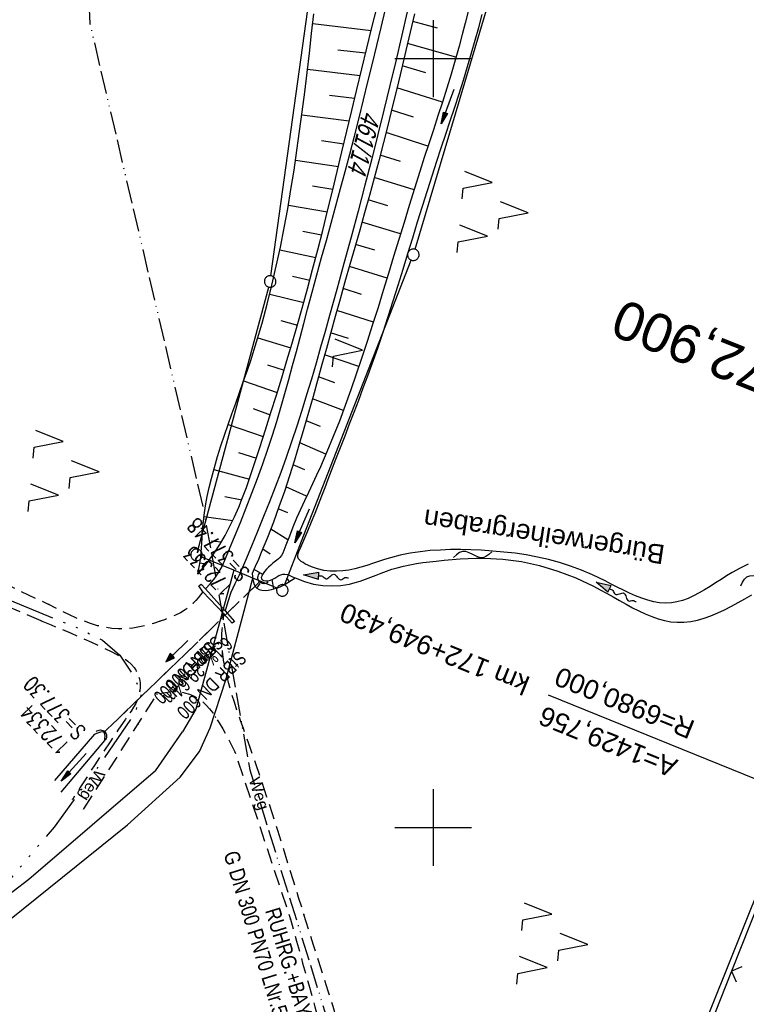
# Model space of a CAD drawing. Extents: x 508935 to 509681, y 453001 to 454023.
# Tile 4 of 36: x 509146 to 509241, y 453277 to 453405. Entities that reach past the tile are written whole.
import ezdxf
from ezdxf.enums import TextEntityAlignment as Align

# ---------------------------------------------------------------- set-up
doc = ezdxf.new("R2010")
doc.units = 0
doc.header["$LTSCALE"] = 10
doc.header["$MEASUREMENT"] = 0
for name, pattern in [('ACAD_ISO13W100', [36, 12, -3, 12, -3, 0, -3, 0, -3]), ('ACAD_ISO14W100', [25.5, 12, -3, 0.5, -3, 0.5, -3, 0.5, -3]), ('AUSGEZOGEN', [0]), ('LT00', [0]), ('LT11', [0.3, 0.2, -0.1]), ('LT12', [0.4, 0.3, -0.1]), ('LT17', [0.15, 0.1, -0.05]), ('STRICHLINIE2', [0.375, 0.25, -0.125])]:
    doc.linetypes.add(name, pattern=pattern)
doc.layers.get('0').update_dxf_attribs({"linetype": 'LT00'})
for name, color, linetype in [('--EK_FBR', 1, 'LT00'), ('--EK_Halt-Pfeil', 4, 'LT00'), ('--EK_Haltung', 7, 'STRICHLINIE2'), ('--EK_Haltung-Text', 140, 'LT00'), ('--EK_Schacht-Text', 5, 'LT00'), ('--EK_ST-93-1', 30, 'LT17'), ('--EL_DFK_AB_L', 21, 'LT00'), ('--EL_Halt-Pfeil', 4, 'LT00'), ('--EL_Haltung', 182, 'STRICHLINIE2'), ('--EL_Haltung-Text', 182, 'LT00'), ('--FLIEßRICHTPFEIL', 180, 'Continuous'), ('--WASSER_NUTZUNG', 180, 'Continuous'), ('-EL-93-1', 250, 'LT00'), ('DFK_AB_L', 21, 'LT00'), ('DFK_FLUR_NR', 250, 'LT00'), ('DFK_GZPKT', 250, 'LT00'), ('DFK_KATASTER', 250, 'LT00'), ('DFK_NUTZUNG', 250, 'LT00'), ('DL', 182, 'LT12'), ('DL_PFEIL', 201, 'LT00'), ('DL_TEXT', 182, 'LT00'), ('FELDWEG_TEXT', 250, 'Continuous'), ('GASLTG', 250, 'ACAD_ISO13W100'), ('GASLTG_TEXT', 250, 'Continuous'), ('GEWÄSSERNAME', 255, 'Continuous'), ('PFEIL', 140, 'AUSGEZOGEN'), ('TELEKOM', 210, 'ACAD_ISO14W100'), ('V118_AFBR_BAB', 250, 'LT00'), ('V118_BOESCH', 250, 'LT00'), ('V118_BOSCHUNG', 250, 'LT00'), ('V118_FELDWEG', 250, 'LT11'), ('V118_GRABEN', 250, 'LT00'), ('V118_RASTER', 250, 'LT00'), ('V118_RINNE', 182, 'LT00'), ('V118_UK_DURCH', 182, 'LT00'), ('V118_ZAUN', 40, 'LT00')]:
    doc.layers.add(name, color=color, linetype=linetype)
doc.styles.add('Arial', font='ARIAL.TTF')
doc.styles.add('Beschrift', font='ARIAL.TTF')
doc.styles.add('Haltungsbeschriftung', font='ARIAL.TTF', dxfattribs={"width": 0.75})
doc.styles.add('schachtbeschriftung', font='romans.shx', dxfattribs={"width": 0.75, "height": 2})
doc.styles.get("Standard").update_dxf_attribs({"font": 'ARIAL.TTF'})
doc.styles.add('Versorgungsltg', font='ARIAL.TTF', dxfattribs={"width": 0.8, "height": 2})

# ---------------------------------------------------------------- blocks, each defined once
blk = doc.blocks.new('SYMB7010')
at = {"color": 0, "linetype": 'ByBlock'}
for points in [[(-0.031408, 0.499213), (-0.093728, 0.49134), (-0.15457, 0.475719), (-0.212975, 0.452595), (-0.268021, 0.422333), (-0.31884, 0.385411), (-0.36463, 0.342411), (-0.40467, 0.29401), (-0.438329, 0.240973), (-0.465074, 0.184136), (-0.484486, 0.124395), (-0.496256, 0.062692), (-0.5002, 0)], [(-0.5002, 0), (-0.496256, -0.062692), (-0.484486, -0.124395), (-0.465075, -0.184136), (-0.438329, -0.240973), (-0.404671, -0.29401), (-0.36463, -0.342411), (-0.31884, -0.385411), (-0.268021, -0.422333), (-0.212975, -0.452595), (-0.154571, -0.475719), (-0.093728, -0.49134), (-0.031408, -0.499213), (0.031408, -0.499213)], [(0.5002, 0), (0.496256, 0.062692), (0.484485, 0.124395), (0.465074, 0.184136), (0.438329, 0.240973), (0.40467, 0.29401), (0.36463, 0.342411), (0.31884, 0.385411), (0.268021, 0.422333), (0.212975, 0.452595), (0.15457, 0.475719), (0.093728, 0.49134), (0.031408, 0.499213), (-0.031408, 0.499213)], [(0.031408, -0.499213), (0.093728, -0.491341), (0.15457, -0.475719), (0.212975, -0.452595), (0.268021, -0.422333), (0.31884, -0.385411), (0.36463, -0.342411), (0.404671, -0.294011), (0.438329, -0.240974), (0.465075, -0.184136), (0.484486, -0.124395), (0.496256, -0.062692), (0.500201, 0)]]:
    blk.add_lwpolyline(points, dxfattribs=at)
blk = doc.blocks.new('FLIEßRICHTPFEIL')
at = {"layer": '--FLIEßRICHTPFEIL'}
blk.add_hatch(color=256, dxfattribs=at).paths.add_polyline_path([(-1.95, 0.4875), (-1.95, -0.4875), (0, 0)])
for p, q in [((-1.95, 0.4875), (-1.95, -0.4875)), ((-1.95, 0.4875), (0, 0)), ((0, 0), (-1.95, -0.4875))]:
    blk.add_line(p, q, dxfattribs=at)
at = {"layer": '--FLIEßRICHTPFEIL', "start_tangent": (-1, 0), "end_tangent": (-1, 0)}
blk.add_spline([(-1.95, 0), (-2.4375, 0), (-2.925, 0.325), (-3.4125, 0), (-3.9, -0.325), (-4.3875, 0), (-4.875, 0.325), (-5.3625, 0), (-5.85, 0)], degree=3, dxfattribs=at)
blk = doc.blocks.new('SYMB7222')
at = {"color": 0, "linetype": 'ByBlock'}
blk.add_line((0, 0.185), (-0.11, -0.185), dxfattribs=at)
blk.add_lwpolyline([(0.25, -0.185), (0.11, -0.185), (0, 0.185)], dxfattribs=at)
blk = doc.blocks.new('SYMB7251')
at = {"color": 0, "linetype": 'ByBlock'}
for points in [[(-0.25, 0), (-0.208333, 0.028889), (-0.166667, 0.051111), (-0.125, 0.06), (-0.083333, 0.051111), (-0.041667, 0.028889), (0, 0)], [(0, 0), (0.041667, -0.028889), (0.083333, -0.051111), (0.125, -0.06), (0.166667, -0.051111), (0.208333, -0.028889), (0.25, 0)]]:
    blk.add_lwpolyline(points, dxfattribs=at)
blk = doc.blocks.new('SYMB7221')
at = {"color": 0, "linetype": 'ByBlock'}
for p, q in [((0, 0.435), (-0.11, 0.065)), ((0.11, 0.065), (0, 0.435)), ((0.25, 0.065), (0.11, 0.065)), ((-0.35, -0.065), (-0.46, -0.435)), ((0.35, -0.065), (0.24, -0.435))]:
    blk.add_line(p, q, dxfattribs=at)
for points in [[(-0.1, -0.435), (-0.24, -0.435), (-0.35, -0.065)], [(0.6, -0.435), (0.46, -0.435), (0.35, -0.065)]]:
    blk.add_lwpolyline(points, dxfattribs=at)
blk = doc.blocks.new('Pfreil3')
at = {"layer": 'PFEIL'}
blk.add_hatch(color=256, dxfattribs=at).paths.add_polyline_path([(-1.55, 0.27), (-1.55, -0.27), (0, 0)])
for p, q in [((-1.55, 0), (-4.83, 0)), ((-1.55, -0.27), (-1.55, 0.27)), ((-1.55, 0.27), (0, 0)), ((0, 0), (-1.55, -0.27))]:
    blk.add_line(p, q, dxfattribs=at)
blk = doc.blocks.new('SYMB1107')
at = {"color": 0, "linetype": 'ByBlock'}
for points in [[(-0.2, 0), (-0.196157, 0.039018), (-0.184776, 0.076537), (-0.166294, 0.111114), (-0.141421, 0.141421), (-0.111114, 0.166294), (-0.076537, 0.184776), (-0.039018, 0.196157), (0, 0.2)], [(0, 0.2), (0.039018, 0.196157), (0.076537, 0.184776), (0.111114, 0.166294), (0.141421, 0.141421), (0.166294, 0.111114), (0.184776, 0.076537), (0.196157, 0.039018), (0.2, 0)]]:
    blk.add_lwpolyline(points, dxfattribs=at)
blk = doc.blocks.new('SYMB0011')
at = {"color": 0, "linetype": 'ByBlock'}
for p, q in [((0.5, 0), (-0.5, 0)), ((0, 0.5), (0, -0.5))]:
    blk.add_line(p, q, dxfattribs=at)
blk = doc.blocks.new('SYMB0024')
at = {"color": 0, "linetype": 'ByBlock'}
for p, q in [((-0.5, 0.5), (0, 0)), ((0, 0), (0.5, 0.5))]:
    blk.add_line(p, q, dxfattribs=at)
blk = doc.blocks.new('SYMB0070')
at = {"color": 0, "linetype": 'ByBlock'}
for p, q in [((-0.5, 0), (0.2, 0)), ((0.5, 0), (0.2, 0.1)), ((0.2, 0.1), (0.2, 0)), ((0.468, 0), (0.21, 0.086)), ((0.21, 0.086), (0.21, -0.086)), ((0.21, -0.086), (0.468, 0)), ((0.22, -0.072), (0.437, 0)), ((0.23, -0.058), (0.405, 0)), ((0.24, -0.045), (0.374, 0)), ((0.342, 0), (0.25, 0.031)), ((0.25, 0.031), (0.25, -0.031)), ((0.25, -0.031), (0.342, 0)), ((0.26, -0.017), (0.31, 0)), ((0.27, -0.003), (0.279, 0))]:
    blk.add_line(p, q, dxfattribs=at)
for points in [[(0.2, 0), (0.2, -0.1), (0.5, 0)], [(0.437, 0), (0.22, 0.072), (0.22, -0.072)], [(0.405, 0), (0.23, 0.058), (0.23, -0.058)], [(0.374, 0), (0.24, 0.045), (0.24, -0.045)], [(0.31, 0), (0.26, 0.017), (0.26, -0.017)], [(0.279, 0), (0.27, 0.003), (0.27, -0.003)]]:
    blk.add_lwpolyline(points, dxfattribs=at)

msp = doc.modelspace()

# ---------------------------------------------------------------- linework, layer by layer
at = {"layer": '--EK_FBR', "linetype": 'LT11', "flags": 128}
for points in [[(509149.04, 453326.88), (509134.6, 453332.95), (509129.7, 453335.21), (509124.12, 453338.01), (509120.1, 453340.98), (509116.97, 453344.24), (509114.01, 453348.97), (509112.21, 453354.26), (509111.15, 453358.33), (509111.04, 453362.97), (509112.51, 453370.8), (509113.97, 453376.73), (509116.98, 453386.1), (509121.83, 453401.4), (509127.13, 453417.99), (509129.63, 453426.78), (509132.99, 453438.56), (509135.23, 453446.65), (509137.35, 453454.34), (509138.67, 453458.94), (509138.92, 453459.79)], [(509141.77, 453459.69), (509141.3, 453458.06), (509137.73, 453445.7), (509134.27, 453432.6), (509130.4, 453418.54), (509123.72, 453397.02), (509119.79, 453384.93), (509116.86, 453375.92), (509115.44, 453370.16), (509114.05, 453362.73), (509114.14, 453358.75), (509115.08, 453355.16), (509116.79, 453350.51), (509118.6, 453347.48), (509121.17, 453344.35), (509125.77, 453340.53), (509131, 453337.92), (509135.83, 453335.69), (509150.02, 453329.01)], [(509170.04, 453330.67), (509169.75, 453330.28), (509169.45, 453329.89), (509169.13, 453329.52), (509168.8, 453329.17), (509168.29, 453328.71), (509167.73, 453328.3), (509167.14, 453327.94), (509166.51, 453327.62), (509165.86, 453327.33), (509165.19, 453327.07), (509164.52, 453326.83), (509163.63, 453326.55), (509162.73, 453326.3), (509161.83, 453326.09), (509160.94, 453325.94), (509160.04, 453325.85), (509159.16, 453325.83), (509158.22, 453325.89), (509157.29, 453326.03), (509156.36, 453326.25), (509155.45, 453326.52), (509154.53, 453326.86), (509153.63, 453327.23), (509152.72, 453327.64), (509151.82, 453328.08), (509150.92, 453328.54), (509150.02, 453329.01)], [(509194.54, 453185.93), (509194.35, 453187.62), (509194.17, 453189.31), (509194, 453190.99), (509193.83, 453192.68), (509193.68, 453194.37), (509193.55, 453196.06), (509193.43, 453197.76), (509193.33, 453199.67), (509193.25, 453201.59), (509193.19, 453203.51), (509193.15, 453205.43), (509193.12, 453207.36), (509193.1, 453209.28), (509193.09, 453211.2), (509193.07, 453213.12), (509193.04, 453215.05), (509193.01, 453216.97), (509192.96, 453218.89), (509192.89, 453220.74), (509192.81, 453222.59), (509192.73, 453224.44), (509192.64, 453226.29), (509192.55, 453228.14), (509192.46, 453229.99), (509192.39, 453231.84), (509192.34, 453233.69), (509192.3, 453235.54), (509192.29, 453236.95), (509192.29, 453238.37), (509192.3, 453239.78), (509192.32, 453241.2), (509192.33, 453242.61), (509192.34, 453244.03), (509192.34, 453245.45), (509192.32, 453247.04), (509192.29, 453248.62), (509192.24, 453250.21), (509192.17, 453251.8), (509192.06, 453253.38), (509191.92, 453254.96), (509191.75, 453256.54), (509191.51, 453258.28), (509191.22, 453260.02), (509190.9, 453261.75), (509190.54, 453263.47), (509190.15, 453265.19), (509189.73, 453266.9), (509189.3, 453268.61), (509188.75, 453270.64), (509188.18, 453272.66), (509187.59, 453274.68), (509186.98, 453276.69), (509186.36, 453278.69), (509185.74, 453280.69), (509185.1, 453282.7), (509184.46, 453284.7), (509183.83, 453286.7), (509183.19, 453288.7), (509182.51, 453290.88), (509181.83, 453293.06), (509181.15, 453295.24), (509180.47, 453297.42), (509179.78, 453299.59), (509179.09, 453301.77), (509178.39, 453303.94), (509177.67, 453306.11), (509176.94, 453308.27), (509176.19, 453310.42), (509175.77, 453311.59), (509175.36, 453312.75), (509174.94, 453313.93), (509174.54, 453315.1), (509174.15, 453316.28), (509173.78, 453317.47), (509173.44, 453318.67), (509173.2, 453319.62), (509172.98, 453320.57), (509172.8, 453321.52), (509172.65, 453322.48), (509172.56, 453323.45), (509172.53, 453324.41), (509172.54, 453325.09), (509172.58, 453325.77), (509172.64, 453326.45), (509172.72, 453327.13), (509172.79, 453327.81)], [(509149.04, 453326.88), (509150.33, 453326.35), (509151.63, 453325.81), (509152.92, 453325.26), (509154.23, 453324.7), (509155.55, 453324.11), (509156.87, 453323.49), (509158.21, 453322.84), (509158.76, 453322.56), (509159.29, 453322.27), (509159.81, 453321.96), (509160.29, 453321.62), (509160.73, 453321.24), (509161.11, 453320.82), (509161.43, 453320.34), (509161.65, 453319.86), (509161.8, 453319.35), (509161.89, 453318.82), (509161.91, 453318.28), (509161.86, 453317.75), (509161.75, 453317.19), (509161.56, 453316.65), (509161.32, 453316.13), (509161.04, 453315.63), (509160.73, 453315.14), (509160.4, 453314.65), (509160.06, 453314.17), (509159, 453312.66), (509157.98, 453311.16), (509156.98, 453309.66), (509156, 453308.16), (509155.03, 453306.66), (509154.07, 453305.16), (509153.12, 453303.67)], [(509154.56, 453302.43), (509161.65, 453313.46), (509164.09, 453317.34), (509164.64, 453317.46), (509165.19, 453317.57), (509165.75, 453317.65), (509166.3, 453317.68), (509166.98, 453317.65), (509167.65, 453317.53), (509168.3, 453317.34), (509168.93, 453317.07), (509169.51, 453316.73), (509170.03, 453316.34), (509170.5, 453315.9), (509170.93, 453315.41), (509171.33, 453314.89), (509171.71, 453314.35), (509172.19, 453313.61), (509172.64, 453312.85), (509173.06, 453312.08), (509173.47, 453311.3), (509173.87, 453310.52), (509174.26, 453309.74), (509181.45, 453288.08), (509182.24, 453285.22), (509183.03, 453282.36), (509183.83, 453279.51), (509184.63, 453276.65), (509185.44, 453273.78), (509186.27, 453270.91), (509187.1, 453268.04), (509187.44, 453266.9), (509187.77, 453265.76), (509188.1, 453264.61), (509188.41, 453263.46), (509188.7, 453262.31), (509188.97, 453261.16), (509189.21, 453260), (509189.41, 453258.85), (509189.57, 453257.68), (509189.69, 453256.52), (509189.75, 453255.38), (509189.78, 453254.23), (509189.77, 453253.09), (509189.73, 453251.94), (509189.68, 453250.79), (509189.61, 453249.64), (509189.55, 453248.48), (509189.48, 453247.33), (509189.44, 453246.18), (509189.41, 453245.02), (509189.41, 453243.68), (509189.44, 453242.35), (509189.5, 453241.01), (509189.57, 453239.67), (509189.67, 453238.34), (509189.76, 453237), (509189.86, 453235.66), (509190.09, 453232.3), (509190.28, 453228.93), (509190.43, 453225.56), (509190.56, 453222.19), (509190.66, 453218.82), (509190.71, 453216.14), (509190.76, 453213.46), (509190.79, 453210.78), (509190.81, 453208.1), (509190.82, 453205.42), (509190.83, 453202.74), (509190.84, 453200.06), (509190.85, 453197.38), (509190.86, 453194.2), (509190.88, 453191.02), (509190.91, 453187.84), (509190.93, 453184.66)]]:
    msp.add_lwpolyline(points, dxfattribs=at)
at = {"layer": '--EK_FBR'}
for points in [[(509170.38, 453331.02), (509171.02, 453331.71), (509171.61, 453332.44), (509172.14, 453333.22), (509172.62, 453334.03), (509173.4, 453335.92), (509174.18, 453337.8), (509174.94, 453339.69), (509175.7, 453341.58), (509176.44, 453343.48), (509177.16, 453345.39), (509177.85, 453347.3), (509178.51, 453349.23), (509179.1, 453351.02), (509179.66, 453352.82), (509180.2, 453354.63), (509180.72, 453356.45), (509181.23, 453358.27), (509181.73, 453360.09), (509182.21, 453361.92), (509182.7, 453363.74), (509183.18, 453365.57), (509183.67, 453367.4), (509184.27, 453369.64), (509184.89, 453371.89), (509185.5, 453374.13), (509186.12, 453376.37), (509186.74, 453378.61), (509187.36, 453380.86), (509187.97, 453383.1), (509188.57, 453385.34), (509189.17, 453387.59), (509189.77, 453389.94), (509190.36, 453392.29), (509190.95, 453394.65), (509191.52, 453397.01), (509192.1, 453399.36), (509192.67, 453401.72), (509193.24, 453404.08), (509193.82, 453406.44)], [(509196.62, 453406.08), (509195.88, 453402.88), (509195.13, 453399.69), (509194.37, 453396.51), (509193.6, 453393.32), (509192.81, 453390.14), (509192.01, 453386.97), (509191.13, 453383.56), (509190.23, 453380.16), (509189.32, 453376.77), (509188.4, 453373.37), (509187.46, 453369.98), (509186.52, 453366.59), (509185.94, 453364.52), (509185.36, 453362.46), (509184.77, 453360.39), (509184.17, 453358.33), (509183.55, 453356.28), (509182.92, 453354.23), (509182.27, 453352.19), (509181.59, 453350.15), (509180.88, 453348.13), (509180.18, 453346.19), (509179.45, 453344.26), (509178.71, 453342.34), (509177.94, 453340.43), (509177.16, 453338.52), (509176.37, 453336.61), (509175.58, 453334.71), (509174.78, 453332.81), (509174.21, 453331.69), (509173.71, 453330.55), (509173.3, 453329.37), (509172.96, 453328.16)]]:
    msp.add_lwpolyline(points, dxfattribs=at)
at = {"layer": '--EK_Haltung'}
msp.add_line((509177.48, 453331.99), (509157.26, 453312.42), dxfattribs=at)
at = {"layer": '--EL_DFK_AB_L'}
msp.add_line((509257.42, 453329.7), (509224.42, 453247.3), dxfattribs=at)
at = {"layer": '--EL_Haltung'}
msp.add_line((509177.48, 453331.99), (509157.26, 453312.42), dxfattribs=at)
at = {"layer": '-EL-93-1'}
msp.add_line((509265.96, 453296.56), (509214.99, 453317.22), dxfattribs=at)
at = {"layer": 'DFK_AB_L'}
msp.add_line((509257.42, 453329.7), (509224.42, 453247.3), dxfattribs=at)
at = {"layer": 'DFK_KATASTER'}
for p, q in [((509178.9, 453371.76), (509187.11, 453430.99)), ((509197.64, 453375.22), (509211.2, 453420.62)), ((509182.89, 453337.25), (509197.15, 453373.8)), ((509169.43, 453336.18), (509178.61, 453370.3)), ((509180.66, 453331.54), (509182.89, 453337.25)), ((509174.06, 453333.46), (509169.92, 453335.17)), ((509174.06, 453333.46), (509169.13, 453315.37)), ((509176.56, 453332.43), (509174.06, 453333.46)), ((509173.05, 453319.22), (509176.56, 453332.43)), ((509179.7, 453331.13), (509176.56, 453332.43)), ((509171.02, 453312.94), (509173.05, 453319.22)), ((509169.13, 453315.37), (509167.4, 453312.44)), ((509163.89, 453307.35), (509167.4, 453312.44)), ((509169.62, 453309.9), (509171.02, 453312.94)), ((509167.09, 453306.54), (509169.62, 453309.9)), ((509163.89, 453307.35), (509147.41, 453293.23)), ((509160.23, 453300.34), (509167.09, 453306.54)), ((509131.73, 453277.39), (509160.23, 453300.34)), ((509147.41, 453293.23), (509134.35, 453283.22))]:
    msp.add_line(p, q, dxfattribs=at)
at = {"layer": 'DL'}
msp.add_line((509177.48, 453331.99), (509157.26, 453312.42), dxfattribs=at)
at = {"layer": 'GASLTG', "ltscale": 0.025, "flags": 128}
msp.add_lwpolyline([(509459.38, 453949.11), (509450.2, 453919.85), (509421.35, 453829.74), (509387.43, 453752.09), (509387.15, 453749.69), (509386.64, 453747.99), (509386.11, 453746.64), (509385.69, 453745.92), (509384.19, 453743.86), (509374.9, 453735.13), (509347.99, 453710.57), (509336.99, 453701.01), (509323.7, 453693.59), (509283.73, 453672.57), (509252.46, 453655.66), (509248.05, 453653.59), (509245.29, 453652.33), (509242.73, 453646.85), (509241.02, 453642.69), (509234.18, 453624.45), (509228.88, 453610.74), (509200.15, 453529.41), (509193.92, 453514.6), (509160.39, 453424.95), (509155.13, 453408.75), (509155.36, 453404.52), (509170.12, 453341.46), (509176.16, 453307.48), (509192.32, 453255.42), (509195.12, 453180.84), (509226.67, 453135.57), (509237.82, 453121.89), (509240.24, 453119.27), (509241.22, 453115.74), (509239.95, 453112.7), (509210.11, 453054.13), (509209.86, 453053.62)], dxfattribs=at)
at = {"layer": 'TELEKOM', "ltscale": 0.05, "flags": 128}
msp.add_lwpolyline([(509300.78, 454010.87), (509291.73, 453975.52), (509272.11, 453911.23), (509250.35, 453836.57), (509232.18, 453778.85), (509223.52, 453747.55), (509215.27, 453715.17), (509204.55, 453673.1), (509197.12, 453644.21), (509183.31, 453592.01), (509173.2, 453555.5), (509160.41, 453506.78), (509157.11, 453496.28), (509153.19, 453486.55), (509148.24, 453477.49), (509145.56, 453471.27), (509141.44, 453459.12), (509131.13, 453424.89), (509125.22, 453403.89), (509116.57, 453375.3), (509112.37, 453362.45), (509111.95, 453360.5), (509112.23, 453356.32), (509112.09, 453353.67), (509113.63, 453350.47), (509116.14, 453345.73), (509121.3, 453341.41), (509129.53, 453336.39), (509141.66, 453330.9), (509153.94, 453325.88), (509157, 453324.35), (509159.24, 453322.4), (509161.19, 453319.47), (509162.03, 453317.24), (509161.17, 453314.83), (509156.71, 453308.29), (509150.71, 453300.06), (509140.79, 453288.33), (509131.59, 453277.04), (509119.02, 453260.56), (509103.24, 453241.43), (509086.9, 453221.45), (509073.64, 453205.1), (509060.53, 453189.49), (509045.45, 453170.2), (509029.41, 453151.11), (509012.15, 453130.6)], dxfattribs=at)
at = {"layer": 'V118_AFBR_BAB'}
for points in [[(509170.38, 453331.02), (509171.02, 453331.71), (509171.61, 453332.44), (509172.14, 453333.22), (509172.62, 453334.03), (509173.4, 453335.92), (509174.18, 453337.8), (509174.94, 453339.69), (509175.7, 453341.58), (509176.44, 453343.48), (509177.16, 453345.39), (509177.85, 453347.3), (509178.51, 453349.23), (509179.1, 453351.02), (509179.66, 453352.82), (509180.2, 453354.63), (509180.72, 453356.45), (509181.23, 453358.27), (509181.73, 453360.09), (509182.21, 453361.92), (509182.7, 453363.74), (509183.18, 453365.57), (509183.67, 453367.4), (509184.27, 453369.64), (509184.89, 453371.89), (509185.5, 453374.13), (509186.12, 453376.37), (509186.74, 453378.61), (509187.36, 453380.86), (509187.97, 453383.1), (509188.57, 453385.34), (509189.17, 453387.59), (509189.77, 453389.94), (509190.36, 453392.29), (509190.95, 453394.65), (509191.52, 453397.01), (509192.1, 453399.36), (509192.67, 453401.72), (509193.24, 453404.08), (509193.82, 453406.44)], [(509196.62, 453406.08), (509195.88, 453402.88), (509195.13, 453399.69), (509194.37, 453396.51), (509193.6, 453393.32), (509192.81, 453390.14), (509192.01, 453386.97), (509191.13, 453383.56), (509190.23, 453380.16), (509189.32, 453376.77), (509188.4, 453373.37), (509187.46, 453369.98), (509186.52, 453366.59), (509185.94, 453364.52), (509185.36, 453362.46), (509184.77, 453360.39), (509184.17, 453358.33), (509183.55, 453356.28), (509182.92, 453354.23), (509182.27, 453352.19), (509181.59, 453350.15), (509180.88, 453348.13), (509180.18, 453346.19), (509179.45, 453344.26), (509178.71, 453342.34), (509177.94, 453340.43), (509177.16, 453338.52), (509176.37, 453336.61), (509175.58, 453334.71), (509174.78, 453332.81), (509174.21, 453331.69), (509173.71, 453330.55), (509173.3, 453329.37), (509172.96, 453328.16)]]:
    msp.add_lwpolyline(points, dxfattribs=at)
at = {"layer": 'V118_BOESCH'}
for points in [[(509169.39, 453332.95), (509169.84, 453333.49), (509170.3, 453334.04), (509170.74, 453334.6), (509171.53, 453335.69), (509172.27, 453336.82), (509172.95, 453337.99), (509173.58, 453339.19), (509174.16, 453340.42), (509174.71, 453341.67), (509175.22, 453342.94), (509175.71, 453344.22), (509176.17, 453345.52), (509176.61, 453346.82), (509177.04, 453348.13), (509177.47, 453349.44), (509178.19, 453351.71), (509178.91, 453353.98), (509179.61, 453356.24), (509180.31, 453358.49), (509180.99, 453360.75), (509181.66, 453363), (509182.32, 453365.26), (509182.96, 453367.53), (509183.66, 453370.05), (509184.33, 453372.58), (509185, 453375.12), (509185.64, 453377.66), (509186.28, 453380.21), (509186.9, 453382.76), (509187.52, 453385.32), (509188.13, 453387.87), (509188.78, 453390.57), (509189.42, 453393.28), (509190.06, 453395.98), (509190.71, 453398.68), (509191.36, 453401.37), (509192.03, 453404.07), (509192.72, 453406.76)], [(509169.39, 453332.95), (509169.5, 453333.5), (509169.6, 453334.06), (509169.7, 453334.61), (509169.78, 453335.17), (509169.84, 453335.78), (509169.88, 453336.39), (509169.91, 453337), (509169.94, 453337.62), (509169.97, 453338.23), (509170.07, 453339.44), (509170.22, 453340.64), (509170.41, 453341.84), (509170.63, 453343.04), (509170.89, 453344.22), (509171.17, 453345.41), (509171.55, 453346.83), (509171.96, 453348.24), (509172.4, 453349.64), (509172.86, 453351.04), (509173.34, 453352.43), (509173.83, 453353.82), (509174.32, 453355.21), (509174.82, 453356.59), (509175.31, 453357.98), (509175.8, 453359.37), (509176.27, 453360.76), (509177.03, 453363.18), (509177.75, 453365.61), (509178.41, 453368.06), (509179.03, 453370.53), (509179.6, 453373), (509180.13, 453375.48), (509180.63, 453377.98), (509181.09, 453380.48), (509181.51, 453382.99), (509181.91, 453385.51), (509182.29, 453388.04), (509182.64, 453390.57), (509182.98, 453393.11), (509183.3, 453395.65), (509183.61, 453398.19), (509183.91, 453400.73), (509184.2, 453403.28), (509184.5, 453405.83)], [(509197.58, 453405.85), (509197.01, 453403.45), (509196.44, 453401.06), (509195.87, 453398.66), (509195.3, 453396.26), (509194.72, 453393.87), (509194.13, 453391.48), (509193.54, 453389.09), (509192.92, 453386.7), (509192.32, 453384.45), (509191.71, 453382.19), (509191.08, 453379.94), (509190.45, 453377.7), (509189.81, 453375.45), (509189.17, 453373.21), (509188.53, 453370.96), (509187.89, 453368.72), (509187.26, 453366.47), (509186.68, 453364.39), (509186.11, 453362.31), (509185.54, 453360.22), (509184.96, 453358.14), (509184.39, 453356.06), (509183.8, 453353.98), (509183.2, 453351.91), (509182.59, 453349.84), (509181.96, 453347.77), (509181.32, 453345.74), (509180.65, 453343.72), (509179.95, 453341.7), (509179.22, 453339.7), (509178.46, 453337.72), (509177.65, 453335.75), (509177.27, 453334.84), (509176.87, 453333.93), (509176.48, 453333.03)], [(509176.48, 453333.03), (509176.51, 453332.64), (509176.56, 453332.26), (509176.64, 453331.91), (509176.74, 453331.59), (509176.89, 453331.32), (509177.09, 453331.11), (509177.38, 453330.95), (509177.74, 453330.86), (509178.14, 453330.84), (509178.56, 453330.88), (509178.98, 453330.95), (509179.57, 453331.11), (509180.12, 453331.32), (509180.63, 453331.57), (509181.12, 453331.85), (509181.59, 453332.15), (509182.05, 453332.46)]]:
    msp.add_lwpolyline(points, dxfattribs=at)
at = {"layer": 'V118_BOSCHUNG'}
for p, q in [((509184.35, 453404.57), (509191.94, 453403.69)), ((509200.55, 453403.98), (509197.34, 453404.83)), ((509202.97, 453400.18), (509196.65, 453401.96)), ((509187.61, 453401.17), (509191.21, 453400.75)), ((509183.66, 453398.62), (509190.5, 453397.8)), ((509199.04, 453398.17), (509195.97, 453399.09)), ((509201.2, 453394.35), (509195.28, 453396.21)), ((509186.54, 453395.26), (509189.79, 453394.85)), ((509197.43, 453392.39), (509194.58, 453393.31)), ((509182.92, 453392.7), (509189.09, 453391.9)), ((509199.33, 453388.61), (509193.87, 453390.4)), ((509185.46, 453389.34), (509188.39, 453388.94)), ((509182.11, 453386.81), (509187.68, 453385.98)), ((509195.77, 453386.62), (509193.12, 453387.47)), ((509197.51, 453382.93), (509192.35, 453384.55)), ((509184.31, 453383.45), (509186.97, 453383.02)), ((509194.09, 453380.86), (509191.55, 453381.63)), ((509181.17, 453380.95), (509186.24, 453380.07)), ((509195.75, 453377.22), (509190.74, 453378.73)), ((509183.07, 453377.57), (509185.5, 453377.11)), ((509180.06, 453375.13), (509184.75, 453374.16)), ((509192.4, 453375.1), (509189.92, 453375.85)), ((509194.01, 453371.47), (509189.1, 453372.97)), ((509181.7, 453371.73), (509183.97, 453371.21)), ((509190.7, 453369.35), (509188.28, 453370.1)), ((509178.75, 453369.37), (509183.17, 453368.27)), ((509192.23, 453365.71), (509187.47, 453367.23)), ((509180.17, 453365.93), (509182.34, 453365.33)), ((509177.19, 453363.69), (509181.49, 453362.4)), ((509188.99, 453363.59), (509186.67, 453364.35)), ((509190.35, 453359.96), (509185.88, 453361.49)), ((509178.46, 453360.18), (509180.61, 453359.48)), ((509187.23, 453357.85), (509185.09, 453358.61)), ((509175.35, 453358.08), (509179.72, 453356.57)), ((509188.32, 453354.24), (509184.3, 453355.75)), ((509176.58, 453354.48), (509178.82, 453353.69)), ((509173.34, 453352.43), (509177.91, 453350.84)), ((509185.36, 453352.15), (509183.49, 453352.9)), ((509186.05, 453348.58), (509182.65, 453350.05)), ((509174.69, 453348.79), (509177.02, 453348.06)), ((509183.3, 453346.5), (509181.78, 453347.19)), ((509171.48, 453346.55), (509176.1, 453345.31)), ((509183.55, 453343.09), (509180.85, 453344.31)), ((509172.91, 453343.06), (509175.1, 453342.62)), ((509181.09, 453340.91), (509179.86, 453341.43)), ((509170.19, 453340.43), (509173.94, 453339.94)), ((509181.11, 453337.42), (509178.89, 453338.82)), ((509171.19, 453337.28), (509172.46, 453337.14)), ((509178.82, 453335.54), (509177.85, 453336.21)), ((509169.67, 453334.42), (509170.49, 453334.28)), ((509177.83, 453332.92), (509176.71, 453333.57)), ((509177.09, 453331.11), (509177.51, 453331.74)), ((509179.29, 453331.03), (509179.06, 453332.24)), ((509181.3, 453331.96), (509180.97, 453332.46))]:
    msp.add_line(p, q, dxfattribs=at)
at = {"layer": 'V118_FELDWEG', "flags": 128}
for points in [[(509149.04, 453326.88), (509134.6, 453332.95), (509129.7, 453335.21), (509124.12, 453338.01), (509120.1, 453340.98), (509116.97, 453344.24), (509114.01, 453348.97), (509112.21, 453354.26), (509111.15, 453358.33), (509111.04, 453362.97), (509112.51, 453370.8), (509113.97, 453376.73), (509116.98, 453386.1), (509121.83, 453401.4), (509127.13, 453417.99), (509129.63, 453426.78), (509132.99, 453438.56), (509135.23, 453446.65), (509137.35, 453454.34), (509138.67, 453458.94), (509138.92, 453459.79)], [(509141.77, 453459.69), (509141.3, 453458.06), (509137.73, 453445.7), (509134.27, 453432.6), (509130.4, 453418.54), (509123.72, 453397.02), (509119.79, 453384.93), (509116.86, 453375.92), (509115.44, 453370.16), (509114.05, 453362.73), (509114.14, 453358.75), (509115.08, 453355.16), (509116.79, 453350.51), (509118.6, 453347.48), (509121.17, 453344.35), (509125.77, 453340.53), (509131, 453337.92), (509135.83, 453335.69), (509150.02, 453329.01)], [(509170.04, 453330.67), (509169.75, 453330.28), (509169.45, 453329.89), (509169.13, 453329.52), (509168.8, 453329.17), (509168.29, 453328.71), (509167.73, 453328.3), (509167.14, 453327.94), (509166.51, 453327.62), (509165.86, 453327.33), (509165.19, 453327.07), (509164.52, 453326.83), (509163.63, 453326.55), (509162.73, 453326.3), (509161.83, 453326.09), (509160.94, 453325.94), (509160.04, 453325.85), (509159.16, 453325.83), (509158.22, 453325.89), (509157.29, 453326.03), (509156.36, 453326.25), (509155.45, 453326.52), (509154.53, 453326.86), (509153.63, 453327.23), (509152.72, 453327.64), (509151.82, 453328.08), (509150.92, 453328.54), (509150.02, 453329.01)], [(509194.54, 453185.93), (509194.35, 453187.62), (509194.17, 453189.31), (509194, 453190.99), (509193.83, 453192.68), (509193.68, 453194.37), (509193.55, 453196.06), (509193.43, 453197.76), (509193.33, 453199.67), (509193.25, 453201.59), (509193.19, 453203.51), (509193.15, 453205.43), (509193.12, 453207.36), (509193.1, 453209.28), (509193.09, 453211.2), (509193.07, 453213.12), (509193.04, 453215.05), (509193.01, 453216.97), (509192.96, 453218.89), (509192.89, 453220.74), (509192.81, 453222.59), (509192.73, 453224.44), (509192.64, 453226.29), (509192.55, 453228.14), (509192.46, 453229.99), (509192.39, 453231.84), (509192.34, 453233.69), (509192.3, 453235.54), (509192.29, 453236.95), (509192.29, 453238.37), (509192.3, 453239.78), (509192.32, 453241.2), (509192.33, 453242.61), (509192.34, 453244.03), (509192.34, 453245.45), (509192.32, 453247.04), (509192.29, 453248.62), (509192.24, 453250.21), (509192.17, 453251.8), (509192.06, 453253.38), (509191.92, 453254.96), (509191.75, 453256.54), (509191.51, 453258.28), (509191.22, 453260.02), (509190.9, 453261.75), (509190.54, 453263.47), (509190.15, 453265.19), (509189.73, 453266.9), (509189.3, 453268.61), (509188.75, 453270.64), (509188.18, 453272.66), (509187.59, 453274.68), (509186.98, 453276.69), (509186.36, 453278.69), (509185.74, 453280.69), (509185.1, 453282.7), (509184.46, 453284.7), (509183.83, 453286.7), (509183.19, 453288.7), (509182.51, 453290.88), (509181.83, 453293.06), (509181.15, 453295.24), (509180.47, 453297.42), (509179.78, 453299.59), (509179.09, 453301.77), (509178.39, 453303.94), (509177.67, 453306.11), (509176.94, 453308.27), (509176.19, 453310.42), (509175.77, 453311.59), (509175.36, 453312.75), (509174.94, 453313.93), (509174.54, 453315.1), (509174.15, 453316.28), (509173.78, 453317.47), (509173.44, 453318.67), (509173.2, 453319.62), (509172.98, 453320.57), (509172.8, 453321.52), (509172.65, 453322.48), (509172.56, 453323.45), (509172.53, 453324.41), (509172.54, 453325.09), (509172.58, 453325.77), (509172.64, 453326.45), (509172.72, 453327.13), (509172.79, 453327.81)], [(509149.04, 453326.88), (509150.33, 453326.35), (509151.63, 453325.81), (509152.92, 453325.26), (509154.23, 453324.7), (509155.55, 453324.11), (509156.87, 453323.49), (509158.21, 453322.84), (509158.76, 453322.56), (509159.29, 453322.27), (509159.81, 453321.96), (509160.29, 453321.62), (509160.73, 453321.24), (509161.11, 453320.82), (509161.43, 453320.34), (509161.65, 453319.86), (509161.8, 453319.35), (509161.89, 453318.82), (509161.91, 453318.28), (509161.86, 453317.75), (509161.75, 453317.19), (509161.56, 453316.65), (509161.32, 453316.13), (509161.04, 453315.63), (509160.73, 453315.14), (509160.4, 453314.65), (509160.06, 453314.17), (509159, 453312.66), (509157.98, 453311.16), (509156.98, 453309.66), (509156, 453308.16), (509155.03, 453306.66), (509154.07, 453305.16), (509153.12, 453303.67)], [(509154.56, 453302.43), (509161.65, 453313.46), (509164.09, 453317.34), (509164.64, 453317.46), (509165.19, 453317.57), (509165.75, 453317.65), (509166.3, 453317.68), (509166.98, 453317.65), (509167.65, 453317.53), (509168.3, 453317.34), (509168.93, 453317.07), (509169.51, 453316.73), (509170.03, 453316.34), (509170.5, 453315.9), (509170.93, 453315.41), (509171.33, 453314.89), (509171.71, 453314.35), (509172.19, 453313.61), (509172.64, 453312.85), (509173.06, 453312.08), (509173.47, 453311.3), (509173.87, 453310.52), (509174.26, 453309.74), (509181.45, 453288.08), (509182.24, 453285.22), (509183.03, 453282.36), (509183.83, 453279.51), (509184.63, 453276.65), (509185.44, 453273.78), (509186.27, 453270.91), (509187.1, 453268.04), (509187.44, 453266.9), (509187.77, 453265.76), (509188.1, 453264.61), (509188.41, 453263.46), (509188.7, 453262.31), (509188.97, 453261.16), (509189.21, 453260), (509189.41, 453258.85), (509189.57, 453257.68), (509189.69, 453256.52), (509189.75, 453255.38), (509189.78, 453254.23), (509189.77, 453253.09), (509189.73, 453251.94), (509189.68, 453250.79), (509189.61, 453249.64), (509189.55, 453248.48), (509189.48, 453247.33), (509189.44, 453246.18), (509189.41, 453245.02), (509189.41, 453243.68), (509189.44, 453242.35), (509189.5, 453241.01), (509189.57, 453239.67), (509189.67, 453238.34), (509189.76, 453237), (509189.86, 453235.66), (509190.09, 453232.3), (509190.28, 453228.93), (509190.43, 453225.56), (509190.56, 453222.19), (509190.66, 453218.82), (509190.71, 453216.14), (509190.76, 453213.46), (509190.79, 453210.78), (509190.81, 453208.1), (509190.82, 453205.42), (509190.83, 453202.74), (509190.84, 453200.06), (509190.85, 453197.38), (509190.86, 453194.2), (509190.88, 453191.02), (509190.91, 453187.84), (509190.93, 453184.66)]]:
    msp.add_lwpolyline(points, dxfattribs=at)
at = {"layer": 'V118_GRABEN'}
for p, q in [((509150.81, 453306.1), (509155.99, 453312.12)), ((509157.25, 453311.31), (509151.58, 453304.6))]:
    msp.add_line(p, q, dxfattribs=at)
for points in [[(509204.54, 453406.14), (509204.16, 453404.64), (509203.77, 453403.14), (509203.38, 453401.64), (509202.86, 453399.81), (509202.33, 453397.99), (509201.77, 453396.17), (509201.2, 453394.36), (509200.62, 453392.55), (509200.03, 453390.75), (509199.44, 453388.94), (509198.85, 453387.14), (509198.27, 453385.33), (509197.57, 453383.13), (509196.88, 453380.92), (509196.21, 453378.71), (509195.53, 453376.49), (509194.86, 453374.28), (509194.19, 453372.06), (509193.51, 453369.84), (509192.83, 453367.63), (509192.13, 453365.42), (509191.43, 453363.21), (509190.7, 453361), (509190.01, 453358.95), (509189.3, 453356.91), (509188.56, 453354.88), (509187.8, 453352.87), (509187.01, 453350.87), (509186.19, 453348.88), (509185.33, 453346.93), (509184.82, 453345.81), (509184.3, 453344.7), (509183.78, 453343.59), (509183.26, 453342.47), (509182.75, 453341.35), (509182.25, 453340.22), (509181.76, 453339.07), (509181.3, 453337.9), (509180.86, 453336.71), (509180.73, 453336.37), (509180.6, 453336.03), (509180.45, 453335.7), (509180.27, 453335.39), (509180.06, 453335.11), (509179.88, 453334.94), (509179.68, 453334.77), (509179.48, 453334.62), (509179.17, 453334.38), (509178.87, 453334.14), (509178.58, 453333.88), (509178.31, 453333.6), (509178.06, 453333.28), (509177.82, 453332.91), (509177.72, 453332.71), (509177.65, 453332.51), (509177.66, 453332.34), (509177.77, 453332.2), (509177.97, 453332.12), (509178.22, 453332.08), (509178.49, 453332.09), (509178.83, 453332.15), (509179.14, 453332.28), (509179.42, 453332.43), (509179.68, 453332.6), (509179.93, 453332.76), (509180.18, 453332.88), (509180.43, 453332.96), (509180.73, 453332.96), (509181.05, 453332.89), (509181.38, 453332.77), (509181.71, 453332.62), (509182.05, 453332.46), (509183.25, 453331.99), (509184.45, 453331.66), (509185.64, 453331.47), (509186.82, 453331.41), (509187.99, 453331.48), (509189.14, 453331.67), (509189.84, 453331.85), (509190.53, 453332.06), (509191.21, 453332.29), (509191.89, 453332.55), (509192.57, 453332.81), (509193.25, 453333.08), (509193.93, 453333.33), (509194.62, 453333.58), (509195.31, 453333.79), (509196.14, 453334.01), (509196.98, 453334.18), (509197.82, 453334.33), (509198.67, 453334.45), (509199.52, 453334.55), (509200.38, 453334.64), (509201.42, 453334.75), (509202.47, 453334.84), (509203.51, 453334.93), (509204.55, 453334.99), (509205.6, 453335.02), (509206.63, 453335.03), (509209.06, 453334.9), (509211.47, 453334.58), (509213.85, 453334.06), (509216.21, 453333.36), (509218.55, 453332.46), (509220.86, 453331.37), (509221.71, 453330.92), (509222.56, 453330.46), (509223.41, 453329.98), (509224.25, 453329.51), (509225.09, 453329.04), (509225.92, 453328.59), (509226.76, 453328.17), (509227.59, 453327.79), (509228.42, 453327.44), (509229.25, 453327.15), (509230.08, 453326.93), (509230.91, 453326.77), (509231.74, 453326.69), (509232.62, 453326.7), (509233.5, 453326.8), (509234.37, 453326.98), (509235.25, 453327.23), (509236.13, 453327.54), (509237.01, 453327.91), (509237.9, 453328.32), (509238.78, 453328.77), (509239.67, 453329.25), (509240.55, 453329.74), (509241.44, 453330.25)], [(509240.95, 453334.26), (509239.92, 453333.73), (509238.89, 453333.16), (509238.17, 453332.73), (509237.45, 453332.27), (509236.73, 453331.81), (509236.02, 453331.36), (509235.3, 453330.92), (509234.59, 453330.51), (509233.87, 453330.13), (509233.16, 453329.8), (509232.44, 453329.53), (509231.71, 453329.33), (509230.98, 453329.21), (509230.22, 453329.17), (509229.45, 453329.22), (509228.68, 453329.36), (509227.9, 453329.56), (509227.12, 453329.82), (509226.33, 453330.13), (509225.54, 453330.48), (509224.74, 453330.86), (509223.95, 453331.26), (509223.15, 453331.67), (509222.35, 453332.08), (509221.55, 453332.48), (509220.74, 453332.86), (509219.31, 453333.48), (509217.88, 453334.01), (509216.44, 453334.47), (509215, 453334.86), (509213.56, 453335.18), (509212.1, 453335.45), (509210.65, 453335.66), (509209.18, 453335.83), (509207.71, 453335.96), (509206.23, 453336.05), (509204.91, 453336.11), (509203.59, 453336.14), (509202.27, 453336.14), (509200.94, 453336.09), (509199.63, 453336.01), (509198.31, 453335.87), (509197.01, 453335.67), (509195.72, 453335.41), (509194.44, 453335.09), (509193.66, 453334.85), (509192.89, 453334.6), (509192.13, 453334.34), (509191.36, 453334.09), (509190.59, 453333.86), (509189.82, 453333.66), (509189.04, 453333.49), (509188.24, 453333.38), (509187.43, 453333.33), (509186.62, 453333.35), (509185.8, 453333.44), (509184.98, 453333.63), (509184.16, 453333.92), (509183.33, 453334.3), (509183.08, 453334.45), (509182.85, 453334.6), (509182.65, 453334.77), (509182.49, 453334.95), (509182.41, 453335.16), (509182.4, 453335.39), (509182.45, 453335.64), (509182.54, 453335.9), (509182.65, 453336.16), (509183.19, 453337.39), (509183.7, 453338.58), (509184.18, 453339.75), (509184.64, 453340.89), (509185.09, 453342.01), (509185.52, 453343.12), (509185.94, 453344.21), (509186.36, 453345.31), (509186.78, 453346.42), (509187.36, 453347.91), (509187.95, 453349.42), (509188.54, 453350.95), (509189.14, 453352.49), (509189.74, 453354.04), (509190.33, 453355.6), (509190.92, 453357.17), (509191.5, 453358.74), (509192.07, 453360.31), (509192.79, 453362.36), (509193.48, 453364.41), (509194.15, 453366.46), (509194.81, 453368.51), (509195.45, 453370.56), (509196.09, 453372.61), (509196.72, 453374.66), (509197.35, 453376.71), (509197.98, 453378.76), (509198.61, 453380.81), (509199.25, 453382.85), (509199.9, 453384.9), (509200.48, 453386.66), (509201.06, 453388.41), (509201.64, 453390.17), (509202.23, 453391.93), (509202.8, 453393.69), (509203.38, 453395.45), (509203.93, 453397.22), (509204.48, 453398.99), (509205, 453400.76), (509205.47, 453402.42), (509205.92, 453404.08), (509206.36, 453405.74)], [(509155.99, 453312.12), (509156.27, 453312.26), (509156.54, 453312.37), (509156.78, 453312.45), (509156.99, 453312.48), (509157.14, 453312.43), (509157.23, 453312.3), (509157.28, 453312.11), (509157.29, 453311.87), (509157.27, 453311.6), (509157.25, 453311.31)]]:
    msp.add_lwpolyline(points, dxfattribs=at)
at = {"layer": 'V118_RASTER'}
for p, q in [((509200, 453405), (509200, 453395)), ((509205, 453400), (509195, 453400)), ((509200, 453305), (509200, 453295)), ((509195, 453300), (509205, 453300))]:
    msp.add_line(p, q, dxfattribs=at)
at = {"layer": 'V118_RINNE'}
msp.add_lwpolyline([(509174.17, 453326.81), (509173.88, 453326.58), (509172.79, 453327.81), (509170.04, 453330.67), (509169.54, 453331.43), (509169.82, 453331.65), (509170.38, 453331.02), (509172.96, 453328.16), (509174.17, 453326.81)], dxfattribs=at)
at = {"layer": 'V118_ZAUN'}
for p, q in [((509244.31, 453295.25), (509238.8, 453281.3)), ((509238.8, 453281.3), (509233.29, 453267.35))]:
    msp.add_line(p, q, dxfattribs=at)

# ---------------------------------------------------------------- block references
at = {"layer": '--EK_Halt-Pfeil', "xscale": 3.999999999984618, "yscale": 4, "zscale": 4, "rotation": 224.0702099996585}
msp.add_blockref('SYMB0070', (509166.67, 453322.92), dxfattribs=at)
at = {"layer": '--EL_Halt-Pfeil', "xscale": 3.999999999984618, "yscale": 4, "zscale": 4, "rotation": 224.0702099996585}
msp.add_blockref('SYMB0070', (509166.67, 453322.92), dxfattribs=at)
at = {"layer": '--FLIEßRICHTPFEIL'}
for p, rotation in [((509183.16, 453332.88), 175.9384878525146), ((509221.18, 453331.92), 153.5668653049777)]:
    msp.add_blockref('FLIEßRICHTPFEIL', p, dxfattribs=dict(at, rotation=rotation))
at = {"layer": '--WASSER_NUTZUNG', "zscale": 10}
for p, xscale, yscale, rotation in [((509205.14, 453335.5), 9.999999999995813, 10.00000000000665, 188.5149063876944), ((509242.17, 453332.74), 9.999999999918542, 10.00000000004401, 31.03551349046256)]:
    msp.add_blockref('SYMB7251', p, dxfattribs=dict(at, xscale=xscale, yscale=yscale, rotation=rotation))
at = {"layer": 'DFK_GZPKT', "xscale": 1.500000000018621, "yscale": 1.5, "zscale": 1.5, "rotation": 264.7377099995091}
for p in [(509197.42, 453374.5), (509178.8, 453371.02), (509169.23, 453335.46), (509180.39, 453330.84)]:
    msp.add_blockref('SYMB7010', p, dxfattribs=at)
at = {"layer": 'DFK_NUTZUNG', "xscale": 10.00000000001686, "yscale": 10, "zscale": 10, "rotation": 264.7377100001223}
for name, p in [('SYMB7221', (509208.02, 453380.36)), ('SYMB7222', (509188.98, 453362.25)), ('SYMB7221', (509152.23, 453346.66)), ('SYMB7221', (509215.78, 453285.19))]:
    msp.add_blockref(name, p, dxfattribs=at)
at = {"layer": 'DL_PFEIL', "xscale": 3.999999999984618, "yscale": 4, "zscale": 4, "rotation": 224.0702099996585}
msp.add_blockref('SYMB0070', (509166.67, 453322.92), dxfattribs=at)
at = {"layer": 'PFEIL'}
for p, rotation in [((509201.06, 453391.52), 249.851244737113), ((509182, 453337.04), 246.4629243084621), ((509151.63, 453306.03), 227.7095039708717)]:
    msp.add_blockref('Pfreil3', p, dxfattribs=dict(at, rotation=rotation))
at = {"layer": 'V118_FELDWEG', "xscale": 0.09999999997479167, "yscale": 0.09999999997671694, "zscale": 0.1, "rotation": 248.7249100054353}
for p in [(509170.04, 453330.67), (509150.02, 453329.01), (509168.8, 453329.17), (509172.79, 453327.81), (509149.04, 453326.88), (509164.52, 453326.83), (509159.16, 453325.83), (509172.53, 453324.41), (509158.21, 453322.84), (509161.43, 453320.34), (509173.44, 453318.67), (509161.86, 453317.75), (509164.09, 453317.34), (509166.3, 453317.68), (509169.51, 453316.73), (509160.06, 453314.17), (509171.71, 453314.35), (509161.65, 453313.46), (509174.26, 453309.74), (509176.19, 453310.42), (509153.12, 453303.67), (509154.56, 453302.43), (509181.45, 453288.08), (509183.19, 453288.7)]:
    msp.add_blockref('SYMB0011', p, dxfattribs=at)
at = {"layer": 'V118_UK_DURCH', "zscale": 4}
for p, xscale, yscale, rotation in [((509178.01, 453332.51), 4.000000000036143, 3.999999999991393, 132.1102501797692), ((509156.72, 453311.89), 4.000000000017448, 4.000000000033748, 314.2926329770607)]:
    msp.add_blockref('SYMB1107', p, dxfattribs=dict(at, xscale=xscale, yscale=yscale, rotation=rotation))
at = {"layer": 'V118_ZAUN', "xscale": 2.09999999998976, "yscale": 2.099999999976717, "zscale": 2.1, "rotation": 248.4521399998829}
msp.add_blockref('SYMB0024', (509238.8, 453281.3), dxfattribs=at)

# ---------------------------------------------------------------- texts
at = {"layer": '--EK_Haltung-Text', "style": 'Haltungsbeschriftung', "width": 0.75}
for s, p in [('6.1‰ 29.64m', (509172.86, 453324.93)), ('StBR DN 600', (509174.64, 453323.09))]:
    msp.add_text(s, height=1.8, rotation=-135.9298, dxfattribs=at).set_placement(p)
at = {"layer": '--EK_Schacht-Text', "style": 'schachtbeschriftung', "width": 0.75}
for s, rotation, p in [('S=377.48', -225.9298, (509176.26, 453333.24)), ('172333', -225.9298, (509174.19, 453331.24)), ('S=377.30', -225.9324, (509154.97, 453312.63)), ('172334', -225.9324, (509152.9, 453310.63))]:
    msp.add_text(s, height=2, rotation=rotation, dxfattribs=at).set_placement(p)
at = {"layer": '--EK_ST-93-1', "style": 'Beschrift'}
msp.add_text('172,900', height=5, rotation=-201.6631, dxfattribs=at).set_placement((509247.18, 453357.19), align=Align.MIDDLE_LEFT)
at = {"layer": '--EL_Haltung-Text', "style": 'Haltungsbeschriftung', "width": 0.75}
msp.add_text('StBR DN 600', height=1.8, rotation=-135.9298, dxfattribs=at).set_placement((509171.62, 453325.06))
at = {"layer": '-EL-93-1', "style": 'Arial'}
msp.add_text('   km 172+949,430', height=2.5, rotation=157.9303, dxfattribs=at).set_placement((509214.99, 453317.24), align=Align.MIDDLE_LEFT)
msp.add_text('R=6980,000', height=2.5, rotation=157.9303, dxfattribs=at).set_placement((509215.56, 453318.63), align=Align.TOP_RIGHT)
msp.add_text('A=1429,756', height=2.5, rotation=157.9303, dxfattribs=at).set_placement((509214.43, 453315.85), align=Align.RIGHT)
at = {"layer": 'DFK_FLUR_NR', "oblique": 13.754, "width": 0.75}
msp.add_text('461/14', height=2.5, rotation=255.8149, dxfattribs=at).set_placement((509190.81, 453393.32))
at = {"layer": 'DL_TEXT', "style": 'Haltungsbeschriftung', "width": 0.75}
msp.add_text('StBR 600', height=1.8, rotation=-135.9298, dxfattribs=at).set_placement((509170.82, 453324.37))
at = {"layer": 'FELDWEG_TEXT', "char_height": 1.5, "attachment_point": 7, "style": 'Beschrift'}
for insert, rotation in [((509155.75, 453307.93), 238.5659), ((509175.56, 453306.09), 287.9665)]:
    msp.add_mtext('Weg', dxfattribs=dict(at, insert=insert, rotation=rotation))
at = {"layer": 'GASLTG_TEXT', "insert": (509180.81, 453278.68), "char_height": 2, "attachment_point": 5, "rotation": 287.0703, "line_spacing_factor": 0.9, "style": 'Versorgungsltg'}
msp.add_mtext('{\\fArial|b0|i0|c238|p34;RUHRG.+BAYERNG.\\PG DN 300} {\\fArial|b0|i0|c238|p34;PN70 LNr.52/9 + LWL-Kabel}', dxfattribs=at)
at = {"layer": 'GEWÄSSERNAME', "insert": (509230.37, 453337.44), "char_height": 2.5, "attachment_point": 7, "rotation": 171.4413, "style": 'Beschrift'}
msp.add_mtext('Bürgerweihergraben', dxfattribs=at)

doc.saveas('drawing.dxf')
